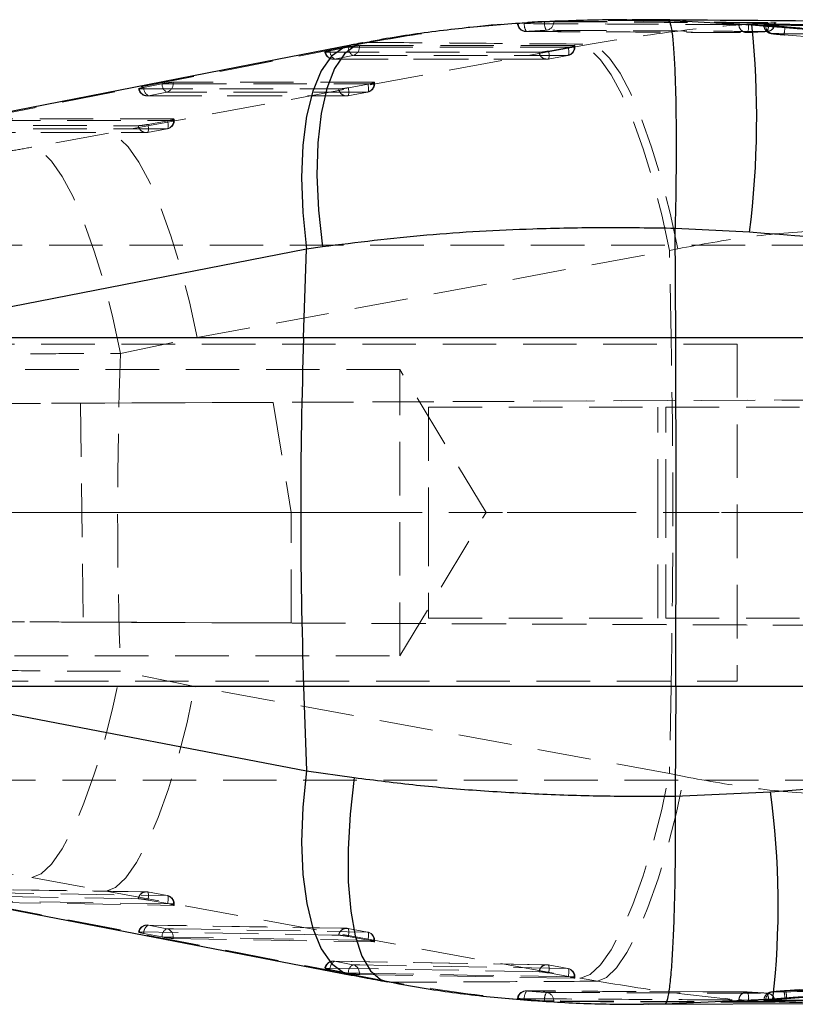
# Model space of a CAD drawing. Header units: millimetres. Extents: x 37 to 402, y 8 to 280.
# Tile 7 of 39: x 109 to 127, y 119 to 143. Entities that reach past the tile are written whole.
import ezdxf

# ---------------------------------------------------------------- set-up
doc = ezdxf.new("R2010")
doc.units = ezdxf.units.MM
doc.linetypes.add('CENTERX2', pattern=[20.32, 12.7, -2.54, 2.54, -2.54])
doc.linetypes.add('HIDDEN', pattern=[1.905, 1.27, -0.635])
doc.layers.add('FORMATO', color=179, linetype='Continuous')

msp = doc.modelspace()

# ---------------------------------------------------------------- linework, layer by layer
at = {"color": 7, "linetype": 'HIDDEN', "lineweight": 18}
for p, q in [((120.98059, 142.50918), (121.45855, 142.53814)), ((121.45855, 142.53532), (121.45855, 142.53814)), ((123.53964, 142.5637), (123.81275, 142.56575)), ((120.93987, 142.50625), (120.98059, 142.50918)), ((120.98059, 142.50625), (120.93987, 142.50625)), ((120.98059, 142.50918), (120.98059, 142.50625)), ((126.70488, 142.45668), (126.66613, 142.45582)), ((126.66613, 142.45582), (126.66945, 142.45497)), ((126.74465, 142.45622), (126.70488, 142.45668)), ((126.8261, 142.50547), (126.76773, 142.50242)), ((126.8261, 142.50547), (126.93276, 142.50547)), ((126.9156, 142.50547), (126.9156, 142.51461)), ((126.93295, 142.50547), (126.93295, 142.51356)), ((126.85215, 142.25357), (126.87437, 142.25442)), ((106.28304, 139.89393), (117.01864, 141.99307)), ((122.32142, 141.96085), (111.11679, 139.89363)), ((116.80555, 141.93324), (116.37063, 141.8476)), ((116.81854, 141.93576), (116.80555, 141.93324)), ((117.06926, 141.93576), (116.81854, 141.93576)), ((117.01864, 141.99307), (116.86477, 141.97967)), ((117.01864, 141.99307), (117.2912, 142.04614)), ((122.16637, 141.96945), (117.06926, 141.96931)), ((117.06926, 141.96931), (117.06926, 141.93576)), ((117.2912, 142.04614), (117.15157, 142.03547)), ((121.56043, 141.84023), (122.02818, 141.92594)), ((122.02818, 141.92594), (122.0793, 141.93588)), ((122.0793, 141.93588), (122.18352, 141.93588)), ((122.16637, 141.93588), (122.16637, 141.96945)), ((122.18374, 141.93588), (122.18374, 141.96609)), ((122.54537, 142.00212), (122.32142, 141.96085)), ((116.25027, 141.81235), (116.26664, 141.81062)), ((116.44872, 141.64714), (121.513, 141.64721)), ((116.91681, 141.73603), (116.48189, 141.65038)), ((121.54619, 141.65044), (122.01394, 141.73615)), ((121.54959, 141.65045), (122.01734, 141.73615)), ((111.83145, 140.94222), (111.8478, 140.94049)), ((112.38672, 141.06311), (111.9518, 140.97747)), ((112.39964, 141.06561), (112.38672, 141.06311)), ((112.65043, 141.06561), (112.39964, 141.06561)), ((112.65043, 141.09916), (112.65043, 141.06561)), ((117.41401, 141.0986), (112.65043, 141.09916)), ((116.80807, 140.96935), (117.27582, 141.05507)), ((117.27582, 141.05507), (117.327, 141.06502)), ((117.327, 141.06502), (117.43116, 141.06502)), ((117.41401, 141.06502), (117.41401, 141.0986)), ((117.43138, 141.06502), (117.43138, 141.09523)), ((112.02985, 140.77701), (116.7606, 140.77635)), ((112.49797, 140.86588), (112.06305, 140.78024)), ((116.79383, 140.77958), (117.26158, 140.8653)), ((116.79723, 140.7796), (117.26497, 140.86533)), ((112.66165, 140.22767), (108.2316, 140.22913)), ((112.52346, 140.18411), (112.57472, 140.19408)), ((112.57472, 140.19408), (112.67879, 140.19408)), ((112.66165, 140.19408), (112.66165, 140.22767)), ((112.67902, 140.19408), (112.67902, 140.2243)), ((112.04147, 139.90863), (112.50921, 139.99436)), ((112.04488, 139.90862), (112.51262, 139.99436)), ((112.05572, 140.09838), (112.52346, 140.18411)), ((107.61097, 139.90701), (112.0082, 139.90541)), ((111.11679, 139.89363), (109.3009, 139.5586)), ((156.69752, 137.2362), (100.44445, 137.2362)), ((113.21797, 135.03947), (124.42255, 137.1066)), ((124.42255, 137.1066), (124.61977, 137.14787)), ((124.46333, 135.03947), (124.42255, 137.1066)), ((126.03086, 134.8862), (79.36418, 134.8862)), ((111.40293, 134.66139), (113.21797, 135.03947)), ((124.46333, 135.03947), (113.21797, 135.03947)), ((134.09911, 135.03947), (124.46333, 135.03947)), ((126.03086, 134.8862), (126.03086, 126.8862)), ((118.03085, 134.2862), (86.03085, 134.2862)), ((118.03085, 127.4862), (118.03085, 134.2862)), ((120.07378, 130.8862), (118.03085, 134.2862)), ((166.27774, 133.72724), (106.4695, 133.4662)), ((166.45926, 133.72724), (115.0228, 133.50281)), ((110.45512, 133.48302), (115.0228, 133.50281)), ((110.45512, 133.48302), (110.51772, 128.28911)), ((115.0228, 133.50281), (115.45071, 130.8862)), ((118.70875, 133.3862), (124.33579, 133.3862)), ((118.70875, 133.3862), (118.70875, 130.8862)), ((124.14838, 130.8862), (124.14838, 133.3862)), ((124.33579, 130.8862), (124.33579, 133.3862)), ((124.33579, 133.3862), (166.50283, 133.3862)), ((106.55092, 130.8862), (115.45071, 130.8862)), ((122.36711, 130.8862), (115.45071, 130.8862)), ((115.45071, 128.26774), (115.45071, 130.8862)), ((118.03085, 127.4862), (120.07378, 130.8862)), ((118.70875, 130.8862), (118.70875, 128.3862)), ((122.36711, 130.8862), (124.33579, 130.8862)), ((124.14838, 128.3862), (124.14838, 130.8862)), ((124.33579, 128.3862), (124.33579, 130.8862)), ((124.33579, 130.8862), (163.60198, 130.8862)), ((166.27279, 128.04516), (106.58268, 128.30569)), ((110.51772, 128.28911), (115.45071, 128.26774)), ((118.70875, 128.3862), (124.33579, 128.3862)), ((124.33579, 128.3862), (166.50142, 128.3862)), ((115.45071, 128.26774), (166.46105, 128.04516)), ((86.03085, 127.4862), (118.03085, 127.4862)), ((113.16344, 126.75932), (111.40343, 127.12379)), ((79.36418, 126.8862), (126.03086, 126.8862)), ((124.42262, 124.69575), (113.16344, 126.75932)), ((113.16344, 126.75932), (124.46333, 126.75932)), ((124.46333, 126.75932), (124.42262, 124.69575)), ((124.46333, 126.75932), (134.09911, 126.75932)), ((100.49912, 124.5362), (156.69752, 124.5362)), ((124.77123, 124.62335), (124.42262, 124.69575)), ((109.29784, 122.2262), (111.05876, 121.90318)), ((127.17866, 119.54532), (160.70266, 122.15742)), ((117.01357, 119.90142), (106.63222, 121.90219)), ((112.01151, 121.88827), (107.61426, 121.95788)), ((111.05876, 121.90318), (122.31809, 119.83932)), ((112.50934, 121.80044), (112.04159, 121.88567)), ((112.51261, 121.80148), (112.04486, 121.88669)), ((108.2316, 121.63841), (112.66165, 121.56745)), ((112.52322, 121.60918), (112.05547, 121.69442)), ((112.56792, 121.60064), (112.52322, 121.60918)), ((112.56792, 121.60064), (112.67888, 121.60064)), ((112.66165, 121.56745), (112.66165, 121.60064)), ((112.67902, 121.57037), (112.67902, 121.60064)), ((116.76402, 121.0226), (112.03326, 121.10118)), ((112.06309, 121.09877), (112.49802, 121.0144)), ((111.952, 120.90269), (112.38692, 120.81834)), ((112.38692, 120.81834), (112.40673, 120.81458)), ((112.40673, 120.81458), (112.65043, 120.81458)), ((112.65043, 120.81458), (112.65043, 120.78151)), ((117.2617, 120.9347), (116.79395, 121.0199)), ((117.26485, 120.9352), (116.79711, 121.02038)), ((117.27557, 120.74337), (116.80783, 120.82857)), ((112.65043, 120.78151), (117.41401, 120.70173)), ((117.31996, 120.7349), (117.27557, 120.74337)), ((117.31996, 120.7349), (117.43124, 120.7349)), ((117.41401, 120.70173), (117.41401, 120.7349)), ((117.43138, 120.70462), (117.43138, 120.7349)), ((121.51649, 120.15722), (116.4522, 120.24404)), ((116.48196, 120.24149), (116.91688, 120.15709)), ((122.01406, 120.06924), (121.54632, 120.15441)), ((116.37084, 120.04546), (116.80576, 119.96107)), ((116.80576, 119.96107), (116.8258, 119.95727)), ((116.8258, 119.95727), (117.06926, 119.95727)), ((116.87669, 119.91435), (117.01357, 119.90142)), ((117.84059, 119.74383), (117.01357, 119.90142)), ((117.06926, 119.95727), (117.06926, 119.92419)), ((117.06926, 119.92419), (122.16637, 119.83628)), ((122.02793, 119.87786), (121.56018, 119.96304)), ((122.07211, 119.86943), (122.02793, 119.87786)), ((122.07211, 119.86943), (122.1836, 119.86943)), ((122.16637, 119.83628), (122.16637, 119.86943)), ((122.18374, 119.83915), (122.18374, 119.86943)), ((117.72735, 119.75228), (117.84059, 119.74383)), ((122.31809, 119.83932), (122.71395, 119.76692)), ((123.61831, 119.52504), (121.02164, 119.53931)), ((125.23, 119.51617), (123.63464, 119.52311)), ((126.25848, 119.51226), (125.21457, 119.51627)), ((126.27006, 119.51164), (125.23, 119.51617)), ((127.0514, 119.5351), (127.13683, 119.54205)), ((127.13683, 119.54205), (127.17866, 119.54532)), ((127.13714, 119.54216), (127.13683, 119.54205)), ((127.17897, 119.54543), (127.17866, 119.54532)), ((120.81967, 119.35312), (120.83552, 119.35374)), ((120.98059, 119.33283), (120.95185, 119.33532)), ((120.95185, 119.33532), (120.98059, 119.33532)), ((120.98059, 119.33532), (120.98059, 119.33283)), ((121.45855, 119.29646), (120.98059, 119.33283)), ((121.45855, 119.29646), (121.45855, 119.29904)), ((121.45855, 119.29904), (121.67874, 119.29904)), ((121.67874, 119.29904), (121.67874, 119.28585)), ((126.66437, 119.31137), (126.66437, 119.29856)), ((126.70488, 119.31004), (126.75376, 119.31066)), ((126.76772, 119.28391), (126.81384, 119.28137)), ((126.81384, 119.28137), (126.93288, 119.28137)), ((126.9156, 119.27164), (126.9156, 119.28137)), ((126.93295, 119.27252), (126.93295, 119.28137))]:
    msp.add_line(p, q, dxfattribs=at)
at = {"color": 8, "linetype": 'Continuous', "lineweight": 25}
msp.add_line((123.81275, 142.56575), (124.39683, 142.57012), dxfattribs=at)
at = {"color": 7, "linetype": 'Continuous', "lineweight": 25}
for p, q in [((124.39683, 142.57012), (126.38014, 142.46168)), ((120.87224, 142.49082), (120.83524, 142.49099)), ((126.73172, 142.45788), (126.38014, 142.46168)), ((124.5585, 137.63266), (124.55848, 137.6299)), ((124.57218, 135.03947), (124.55848, 137.6299)), ((126.3236, 137.53975), (124.5585, 137.63266)), ((116.19055, 137.19176), (115.8176, 137.13869)), ((115.8176, 137.13869), (105.08119, 135.03947)), ((115.74658, 135.03947), (115.8176, 137.13869)), ((105.08119, 135.03947), (115.74658, 135.03947)), ((115.74658, 135.03947), (124.57218, 135.03947)), ((124.57218, 135.03947), (158.74148, 135.03947)), ((115.74658, 126.75932), (105.43036, 126.75932)), ((105.43036, 126.75932), (115.81428, 124.75828)), ((115.74658, 126.75932), (115.81428, 124.75828)), ((124.57218, 126.75932), (115.74658, 126.75932)), ((124.57218, 126.75932), (124.55844, 124.16149)), ((159.06072, 126.75932), (124.57218, 126.75932)), ((126.82078, 124.26205), (159.06072, 126.75932)), ((115.81428, 124.75828), (116.94607, 124.60069)), ((124.55844, 124.16021), (126.82078, 124.26205)), ((124.55844, 124.16149), (124.55844, 124.16021)), ((106.4927, 121.91524), (116.87504, 119.91446)), ((124.31094, 119.21989), (123.80685, 119.22071)), ((123.92115, 119.21949), (128.79081, 119.24087)), ((126.879, 119.3401), (124.31094, 119.21989)), ((126.67516, 119.2965), (126.70488, 119.29628)), ((126.879, 119.3401), (127.09364, 119.34168)), ((127.16341, 119.34732), (127.09364, 119.34168)), ((127.20544, 119.35063), (127.16341, 119.34732))]:
    msp.add_line(p, q, dxfattribs=at)
at = {"color": 7, "linetype": 'Continuous', "lineweight": 25, "flags": 128}
msp.add_lwpolyline([(116.86434, 141.97959), (114.50861, 141.51891), (106.12842, 139.88058)], dxfattribs=at)
at = {"color": 8, "linetype": 'Continuous', "lineweight": 25, "flags": 128}
for points in [[(116.86477, 141.97967), (116.6982, 141.92595), (116.41065, 141.71532), (116.16383, 141.36692), (115.96448, 140.89026), (115.81803, 140.29835), (115.72849, 139.60735), (115.6983, 138.8361), (115.72827, 138.00566), (115.8176, 137.13869)], [(117.15157, 142.03547), (116.98621, 141.98183), (116.71384, 141.77324), (116.48157, 141.42609), (116.29575, 140.9499), (116.16148, 140.35772), (116.08245, 139.6658), (116.06082, 138.8931), (116.09718, 138.06081), (116.19055, 137.19176)], [(115.81428, 124.75828), (115.72725, 123.89489), (115.69895, 123.0676), (115.73016, 122.29877), (115.82003, 121.60919), (115.96613, 121.0175), (116.16452, 120.5397), (116.40983, 120.18871), (116.69542, 119.97401), (116.87669, 119.91435)], [(116.94607, 124.60069), (116.84691, 123.73116), (116.79931, 122.89842), (116.80458, 122.1253), (116.86256, 121.43301), (116.97168, 120.84052), (117.12895, 120.36409), (117.33003, 120.01678), (117.56943, 119.80812), (117.72735, 119.75228)]]:
    msp.add_lwpolyline(points, dxfattribs=at)
at = {"color": 7, "linetype": 'HIDDEN', "lineweight": 18, "flags": 128}
for points in [[(117.06926, 141.93576), (119.62723, 141.93582), (122.16637, 141.93588)], [(121.56043, 141.84023), (121.56581, 141.80187), (121.56919, 141.76533), (121.57046, 141.73199), (121.56956, 141.70309), (121.56653, 141.67973), (121.5615, 141.66279), (121.55463, 141.6529), (121.54619, 141.65044)], [(122.02818, 141.92594), (122.03355, 141.88758), (122.03694, 141.85104), (122.0382, 141.8177), (122.03731, 141.7888), (122.03428, 141.76544), (122.02924, 141.7485), (122.02237, 141.73862), (122.01394, 141.73615)], [(124.42255, 137.1066), (124.24017, 137.95263), (124.03098, 138.76448), (123.8004, 139.52106), (123.55442, 140.20277), (123.29942, 140.7919), (123.04201, 141.27318), (122.78887, 141.63411), (122.54658, 141.86533), (122.32142, 141.96085)], [(124.61977, 137.14787), (124.43818, 137.99341), (124.23049, 138.80482), (124.00207, 139.56107), (123.75885, 140.24256), (123.50712, 140.83162), (123.2534, 141.31301), (123.00429, 141.67423), (122.76622, 141.90594), (122.54537, 142.00212)], [(116.26664, 141.81062), (116.43097, 141.81062), (117.08832, 141.81063), (119.7177, 141.81064), (121.33092, 141.81065)], [(116.48189, 141.65038), (116.64623, 141.65038), (117.30357, 141.65039), (119.93296, 141.65042), (121.54619, 141.65044)], [(122.01394, 141.73615), (121.8496, 141.73615), (121.19225, 141.73613), (118.56287, 141.73607), (116.91681, 141.73603)], [(111.8478, 140.94049), (112.01214, 140.94046), (112.66948, 140.94036), (115.29886, 140.93997), (116.57856, 140.93978)], [(112.65043, 141.06561), (115.04164, 141.06531), (117.41401, 141.06502)], [(116.79383, 140.77958), (116.80226, 140.78204), (116.80913, 140.79192), (116.81417, 140.80886), (116.8172, 140.83222), (116.8181, 140.86111), (116.81683, 140.89445), (116.81344, 140.93099), (116.80807, 140.96935)], [(117.26158, 140.8653), (117.27001, 140.86775), (117.27688, 140.87764), (117.28192, 140.89458), (117.28495, 140.91794), (117.28584, 140.94683), (117.28457, 140.98017), (117.28119, 141.01671), (117.27582, 141.05507)], [(112.06305, 140.78024), (112.22738, 140.78022), (112.88473, 140.78012), (115.51413, 140.77975), (116.79383, 140.77958)], [(117.26158, 140.8653), (117.09724, 140.86532), (116.43989, 140.86539), (113.8105, 140.86572), (112.49797, 140.86588)], [(108.2316, 140.19559), (110.45605, 140.19483), (112.66165, 140.19408)], [(107.42897, 140.07049), (107.5933, 140.07043), (108.25065, 140.07018), (110.88003, 140.06918), (111.82619, 140.06882)], [(112.50921, 139.99436), (112.34488, 139.99441), (111.68753, 139.99463), (109.05813, 139.99552), (108.07912, 139.99586)], [(112.04147, 139.90863), (112.04991, 139.91108), (112.05677, 139.92097), (112.06181, 139.9379), (112.06484, 139.96125), (112.06574, 139.99014), (112.06447, 140.02348), (112.06109, 140.06002), (112.05572, 140.09838)], [(112.50921, 139.99436), (112.51765, 139.99681), (112.52452, 140.00669), (112.52956, 140.02363), (112.53259, 140.04698), (112.53348, 140.07587), (112.53222, 140.10922), (112.52883, 140.14575), (112.52346, 140.18411)], [(107.6442, 139.91024), (107.80854, 139.91017), (108.46589, 139.90993), (111.09529, 139.90897), (112.04147, 139.90863)], [(113.21797, 135.03947), (113.03557, 135.88538), (112.82636, 136.69711), (112.59577, 137.45361), (112.34979, 138.13525), (112.09479, 138.72436), (111.83738, 139.20565), (111.58425, 139.56664), (111.34196, 139.79797), (111.11679, 139.89363)], [(111.40293, 134.66139), (111.22112, 135.51293), (111.01218, 136.33091), (110.78159, 137.09388), (110.53539, 137.78184), (110.28003, 138.37675), (110.02222, 138.86301), (109.76872, 139.22788), (109.52616, 139.46179), (109.3009, 139.5586)], [(109.29784, 122.2262), (109.52316, 122.3181), (109.76603, 122.54846), (110.02003, 122.91117), (110.27844, 123.39666), (110.53442, 123.99208), (110.78122, 124.68169), (111.01229, 125.44725), (111.22154, 126.26852), (111.40343, 127.12379)], [(111.05876, 121.90318), (111.284, 121.99389), (111.52661, 122.2217), (111.78024, 122.58064), (112.03825, 123.06133), (112.29389, 123.65117), (112.54046, 124.33472), (112.77152, 125.09409), (112.98101, 125.90941), (113.16344, 126.75932)], [(122.31809, 119.83932), (122.54332, 119.92953), (122.78593, 120.15698), (123.03957, 120.51572), (123.29759, 120.99635), (123.55323, 121.58628), (123.7998, 122.27003), (124.03083, 123.02971), (124.24026, 123.84541), (124.42262, 124.69575)], [(122.71395, 119.76692), (122.93152, 119.8583), (123.16664, 120.0866), (123.41316, 120.44586), (123.66464, 120.92668), (123.91449, 121.51649), (124.15619, 122.19986), (124.38342, 122.95894), (124.59024, 123.77387), (124.77123, 124.62335)], [(111.8262, 121.72488), (111.66187, 121.72749), (111.00454, 121.73794), (108.37519, 121.77962), (107.42895, 121.79458)], [(112.04159, 121.88567), (111.87726, 121.88829), (111.2199, 121.89877), (108.59049, 121.94059), (107.64421, 121.9556)], [(108.07914, 121.8713), (108.24348, 121.86868), (108.90083, 121.85819), (111.53024, 121.81614), (112.50934, 121.80044)], [(112.04159, 121.88567), (112.04998, 121.88295), (112.0568, 121.87281), (112.06179, 121.85562), (112.06477, 121.83205), (112.06562, 121.80296), (112.0643, 121.76947), (112.06088, 121.73283), (112.05547, 121.69442)], [(112.52322, 121.60918), (112.52863, 121.64759), (112.53205, 121.68423), (112.53336, 121.71772), (112.53251, 121.74681), (112.52954, 121.77039), (112.52455, 121.78757), (112.51773, 121.79772), (112.50934, 121.80044)], [(112.66165, 121.60064), (110.45559, 121.63596), (108.2316, 121.67146)], [(116.79395, 121.0199), (116.62962, 121.02264), (115.97227, 121.03363), (113.3429, 121.07747), (112.06309, 121.09877)], [(116.57857, 120.85907), (116.41423, 120.86181), (115.7569, 120.87277), (113.12757, 120.91653), (111.84779, 120.93778)], [(112.49802, 121.0144), (112.66235, 121.01166), (113.3197, 121.00069), (115.94907, 120.95671), (117.2617, 120.9347)], [(117.41401, 120.7349), (115.04117, 120.77464), (112.65043, 120.81458)], [(116.79395, 121.0199), (116.80234, 121.01717), (116.80916, 121.00701), (116.81415, 120.98981), (116.81712, 120.96623), (116.81797, 120.93713), (116.81665, 120.90363), (116.81323, 120.86698), (116.80783, 120.82857)], [(117.27557, 120.74337), (117.28098, 120.78178), (117.2844, 120.81843), (117.28571, 120.85193), (117.28487, 120.88103), (117.2819, 120.90462), (117.2769, 120.92181), (117.27009, 120.93197), (117.2617, 120.9347)], [(121.54632, 120.15441), (121.38198, 120.15725), (120.72465, 120.16857), (118.09529, 120.21379), (116.48196, 120.24149)], [(116.91688, 120.15709), (117.08121, 120.15427), (117.73855, 120.14296), (120.3679, 120.09766), (122.01406, 120.06924)], [(121.56018, 119.96304), (121.56558, 120.00145), (121.56901, 120.0381), (121.57032, 120.07161), (121.56948, 120.10071), (121.56651, 120.1243), (121.56152, 120.14151), (121.55471, 120.15167), (121.54632, 120.15441)], [(121.33093, 119.99357), (121.16659, 119.99639), (120.50926, 120.0077), (117.87994, 120.05286), (116.26663, 120.08052)], [(122.16637, 119.86943), (119.62675, 119.91325), (117.06926, 119.95727)], [(122.01406, 120.06924), (122.02245, 120.0665), (122.02927, 120.05633), (122.03425, 120.03913), (122.03722, 120.01553), (122.03807, 119.98643), (122.03675, 119.95292), (122.03333, 119.91627), (122.02793, 119.87786)]]:
    msp.add_lwpolyline(points, dxfattribs=at)
at = {"color": 7, "linetype": 'HIDDEN', "lineweight": 18}
for centre, radius, start, end in [((121.8058, 142.50562), 0.34852, 175.110099, 209.757299), ((121.48261, 142.52783), 0.19628, 276.032585, 2.189049), ((121.02038, 142.50625), 0.203, 180, 269.7394), ((121.02701, 142.49546), 0.19182, 181.336812, 271.822629), ((121.29498, 142.47972), 0.31551, 175.17552, 213.900779), ((126.2645, 142.46896), 0.19204, 180.957059, 271.394458), ((126.02434, 142.41066), 0.27896, 331.364292, 13.498841), ((126.86921, 142.45584), 0.20299, 197.467043, 265.179245), ((126.90103, 142.44891), 0.1963, 177.729273, 262.193108), ((126.71956, 142.49794), 0.19618, 275.63314, 2.198042), ((126.49037, 142.44063), 0.28416, 330.964749, 12.559237), ((126.72994, 142.50547), 0.203, 272.744865, 0), ((126.33006, 142.43166), 0.83348, 345.417849, 358.9482), ((126.25772, 142.47957), 0.203, 269.67436, 273.533406), ((116.59802, 141.84589), 0.2274, 179.569171, 239.288913), ((117.03293, 141.93153), 0.22739, 179.568465, 239.291809), ((116.87052, 141.9294), 0.19884, 283.461892, 1.831709), ((121.96762, 141.92953), 0.19885, 283.469185, 1.830245), ((121.98074, 141.93588), 0.203, 280.383794, 0), ((116.44872, 141.85011), 0.203, 190.36975, 270.000491), ((116.45244, 141.83552), 0.18747, 187.632301, 279.036843), ((121.51672, 141.83558), 0.18747, 187.641225, 279.044896), ((121.51299, 141.85017), 0.203, 270.000821, 280.383848), ((112.02988, 140.97997), 0.203, 190.367206, 269.991713), ((112.0336, 140.96538), 0.18746, 187.629095, 279.03687), ((112.1792, 140.97575), 0.22741, 179.567283, 239.285216), ((112.61412, 141.06139), 0.22741, 179.567366, 239.285442), ((112.45168, 141.05927), 0.19885, 283.460543, 1.827657), ((116.76435, 140.9647), 0.18746, 187.640689, 279.047771), ((117.21526, 141.05867), 0.19885, 283.469574, 1.829513), ((117.22838, 141.06502), 0.203, 280.384493, 0), ((116.76063, 140.97931), 0.203, 269.992079, 280.384584), ((112.46289, 140.18775), 0.19886, 283.471711, 1.82523), ((112.47602, 140.19408), 0.203, 280.385737, 360), ((112.01198, 140.09375), 0.18746, 187.643345, 279.048945), ((112.00827, 140.10835), 0.203, 269.979144, 280.38591), ((-85.76404, 130.89939), 210.26813, 358.8718025, 1.1281975), ((112.01263, 121.69981), 0.1881, 81.143172, 172.340178), ((112.00827, 121.68587), 0.203, 79.672687, 89.086384), ((112.4636, 121.60762), 0.19817, 357.981255, 76.655475), ((112.47602, 121.60064), 0.203, 0, 79.673276), ((112.02988, 120.89894), 0.203, 89.047806, 169.666281), ((112.03428, 120.91283), 0.18815, 81.191624, 172.381122), ((112.17594, 120.90532), 0.22395, 120.258149, 180.672664), ((112.61085, 120.82097), 0.22394, 120.254999, 180.672372), ((112.45242, 120.82159), 0.19813, 357.972153, 76.695536), ((116.76502, 120.83401), 0.18813, 81.152467, 172.343397), ((116.76063, 120.82009), 0.203, 79.677198, 89.042487), ((117.216, 120.74191), 0.19813, 357.970326, 76.663401), ((117.22838, 120.7349), 0.203, 0, 79.677509), ((116.44872, 120.04166), 0.203, 89.017478, 169.657107), ((116.45313, 120.05554), 0.18817, 81.188542, 172.371719), ((116.5947, 120.04808), 0.22387, 120.238506, 180.669644), ((117.02961, 119.96369), 0.22386, 120.237197, 180.670019), ((116.87129, 119.96431), 0.1981, 357.962434, 76.695136), ((121.5174, 119.9685), 0.18815, 81.159647, 172.343851), ((121.51299, 119.9546), 0.203, 79.679702, 89.01281), ((121.96838, 119.87647), 0.19811, 357.964052, 76.668816), ((121.98074, 119.86943), 0.203, 360, 79.679886), ((121.02038, 119.33532), 0.203, 89.643549, 175.135527), ((121.02697, 119.34622), 0.1916, 87.259077, 177.751538), ((121.29778, 119.357), 0.31793, 145.383651, 183.909663), ((121.80902, 119.32341), 0.35132, 149.532778, 183.977566), ((121.48268, 119.30674), 0.19622, 357.750288, 83.111054), ((126.26477, 119.31945), 0.19226, 88.423421, 178.774319), ((126.25772, 119.30908), 0.203, 86.242186, 89.784712), ((126.02241, 119.37865), 0.2811, 346.347555, 28.237692), ((126.90071, 119.31799), 0.196, 97.067303, 182.324858), ((126.48875, 119.34686), 0.28599, 347.283305, 28.676858), ((126.71983, 119.28918), 0.19592, 357.716141, 84.192184), ((126.72994, 119.28137), 0.203, 0, 87.039904), ((126.2848, 119.32807), 0.87882, 1.255669, 14.099969), ((126.32702, 119.33049), 0.87865, 1.313376, 14.159647)]:
    msp.add_arc(centre, radius, start, end, dxfattribs=at)
at = {"color": 7, "linetype": 'Continuous', "lineweight": 25}
for centre, radius, start, end in [((104.86405, 140.24755), 21.62971, 352.808323, 5.875381), ((238.26053, 130.89939), 122.58389, 178.0645599, 181.9354401), ((106.98816, 121.56614), 20.01501, 353.614423, 7.740948)]:
    msp.add_arc(centre, radius, start, end, dxfattribs=at)
at = {"color": 7, "linetype": 'HIDDEN', "lineweight": 18}
msp.add_ellipse((133.23092, 130.89939), major_axis=(0, 47.502), ratio=0.46096517, start_param=1.49151684, end_param=1.65036331, dxfattribs=at)
at = {"color": 7, "linetype": 'Continuous', "lineweight": 25}
for points, knots in [([(123.8128, 142.56995), (123.63564, 142.57349), (122.98149, 142.58658), (121.8436, 142.55583), (120.40236, 142.47433), (118.96208, 142.3228), (117.87455, 142.17284), (117.28129, 142.05038), (117.15358, 142.02402)], [0, 0, 0, 0, 0.07827943, 0.28903693, 0.50280523, 0.71967557, 0.93965623, 1, 1, 1, 1]), ([(128.86432, 142.54138), (128.6785, 142.54312), (126.91244, 142.55973), (125.13232, 142.57251), (123.5395, 142.58394)], [0, 0, 0, 0, 0.10521679, 1, 1, 1, 1]), ([(124.39683, 142.57012), (124.39857, 142.56961), (124.41096, 142.56595), (124.43935, 142.52273), (124.47871, 142.34854), (124.5171, 142.0043), (124.54752, 141.51997), (124.5694, 140.91432), (124.58173, 140.19998), (124.58431, 139.40084), (124.57744, 138.53775), (124.56481, 137.93435), (124.5585, 137.63266)], [0, 0, 0, 0, 0.01173164, 0.08345973, 0.19803165, 0.31260326, 0.42717131, 0.54173878, 0.65630426, 0.77086921, 0.88543477, 1, 1, 1, 1]), ([(120.83524, 142.49099), (120.82712, 142.49109), (120.81648, 142.49123), (120.81951, 142.49234), (120.82023, 142.4926)], [0, 0, 0, 0, 0.76316214, 1, 1, 1, 1]), ([(126.38014, 142.46168), (133.99406, 141.87095), (144.79483, 141.03297), (155.59496, 140.20836), (158.78162, 139.96505)], [0, 0, 0, 0, 0.70494253, 1, 1, 1, 1]), ([(126.70488, 142.47276), (126.6883, 142.47257), (126.65515, 142.47218), (126.66912, 142.4667), (126.71205, 142.46065), (126.73172, 142.45788)], [0, 0, 0, 0, 0.35140295, 0.70280178, 1, 1, 1, 1]), ([(131.29848, 142.41841), (130.5329, 142.42803), (129.00174, 142.44729), (127.4705, 142.46427), (126.70488, 142.47276)], [0, 0, 0, 0, 0.50000006, 1, 1, 1, 1]), ([(126.73172, 142.45788), (126.73608, 142.45732), (126.76844, 142.45314), (126.83758, 142.44534), (126.91797, 142.43765), (126.95116, 142.43447)], [0, 0, 0, 0, 0.0838413, 0.62180493, 1, 1, 1, 1]), ([(126.95116, 142.43447), (127.00218, 142.42988), (127.07164, 142.42363), (127.14415, 142.41789), (127.16339, 142.41636)], [0, 0, 0, 0, 0.73454518, 1, 1, 1, 1]), ([(127.16339, 142.41636), (127.29811, 142.40582), (127.9717, 142.35309), (130.80081, 142.13177), (141.85413, 141.268), (152.36949, 140.45993), (160.72914, 139.81752)], [0, 0, 0, 0, 0.012041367, 0.060207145, 0.252870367, 1, 1, 1, 1]), ([(117.1459, 142.03434), (117.07968, 142.02157), (116.98508, 142.00333), (116.89284, 141.98502), (116.86518, 141.97953)], [0, 0, 0, 0, 0.70007981, 1, 1, 1, 1]), ([(124.55848, 137.6299), (123.99705, 137.63836), (122.86992, 137.65535), (120.89345, 137.61549), (118.63066, 137.49449), (117.00879, 137.29327), (116.19055, 137.19176)], [0, 0, 0, 0, 0.19693301, 0.39536289, 0.69495745, 1, 1, 1, 1]), ([(158.74148, 135.03947), (155.55263, 135.28311), (144.74612, 136.10878), (133.94058, 136.9481), (126.3236, 137.53975)], [0, 0, 0, 0, 0.29508602, 1, 1, 1, 1]), ([(124.57218, 126.75932), (124.57764, 128.13935), (124.58858, 130.89939), (124.57764, 133.65944), (124.57218, 135.03947)], [0, 0, 0, 0, 0.50000001, 1, 1, 1, 1]), ([(116.94607, 124.60069), (117.43741, 124.5382), (118.42008, 124.41324), (119.95244, 124.28334), (121.51974, 124.19691), (123.06451, 124.15497), (124.07769, 124.15939), (124.55844, 124.16149)], [0, 0, 0, 0, 0.200732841, 0.401464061, 0.607647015, 0.813830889, 1, 1, 1, 1]), ([(124.55844, 124.16021), (124.56003, 123.86264), (124.56325, 123.25886), (124.55632, 122.39949), (124.54084, 121.595), (124.51673, 120.88386), (124.48452, 120.27306), (124.44568, 119.79102), (124.40069, 119.44247), (124.3569, 119.26567), (124.32618, 119.22258), (124.31274, 119.22021), (124.31094, 119.21989)], [0, 0, 0, 0, 0.11242891, 0.22811857, 0.34054736, 0.4562367, 0.56866825, 0.68435989, 0.79679508, 0.91249089, 0.98831647, 1, 1, 1, 1]), ([(159.10214, 121.83382), (158.55602, 121.79207), (147.81539, 120.9709), (137.07412, 120.13423), (126.879, 119.3401)], [0, 0, 0, 0, 0.05084667, 1, 1, 1, 1]), ([(160.72919, 121.95745), (160.59445, 121.94714), (159.92078, 121.89562), (157.09136, 121.67887), (146.05092, 120.82876), (135.55045, 120.00516), (127.20544, 119.35063)], [0, 0, 0, 0, 0.0120562, 0.06028108, 0.25318063, 1, 1, 1, 1]), ([(116.87649, 119.91467), (116.97791, 119.89501), (117.25697, 119.84092), (117.54589, 119.78708), (117.72981, 119.75281)], [0, 0, 0, 0, 0.36344016, 1, 1, 1, 1]), ([(117.72919, 119.75988), (118.09737, 119.69199), (118.92921, 119.53861), (120.25154, 119.37921), (121.67648, 119.26912), (122.86224, 119.22001), (123.57212, 119.22441), (123.80684, 119.22587)], [0, 0, 0, 0, 0.18764653, 0.42396429, 0.65534621, 0.88603869, 1, 1, 1, 1]), ([(126.9569, 119.33), (126.95112, 119.32949), (126.89647, 119.32467), (126.80104, 119.3159), (126.70805, 119.30613), (126.66282, 119.30021), (126.66896, 119.29891), (126.6706, 119.29856)], [0, 0, 0, 0, 0.034073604, 0.321723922, 0.609024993, 0.895564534, 1, 1, 1, 1]), ([(126.70488, 119.29628), (127.4705, 119.30526), (129.00174, 119.32321), (130.5329, 119.34417), (131.29848, 119.35464)], [0, 0, 0, 0, 0.49999974, 1, 1, 1, 1]), ([(127.09364, 119.34168), (127.07187, 119.33986), (127.02503, 119.33595), (126.98066, 119.33207), (126.9569, 119.33)], [0, 0, 0, 0, 0.4645689, 1, 1, 1, 1])]:
    msp.add_open_spline(points, degree=3, knots=knots, dxfattribs=at)
at = {"color": 7, "linetype": 'HIDDEN', "lineweight": 18}
for points, knots in [([(117.2912, 142.04614), (117.98274, 142.16341), (119.37642, 142.39975), (121.47932, 142.57664), (122.8856, 142.56781), (123.53964, 142.5637)], [0, 0, 0, 0, 0.34506311, 0.69540137, 1, 1, 1, 1]), ([(120.98059, 142.50625), (121.04061, 142.51025), (121.19955, 142.52085), (121.35919, 142.52977), (121.45855, 142.53532)], [0, 0, 0, 0, 0.37756583, 1, 1, 1, 1]), ([(121.45855, 142.53814), (121.48145, 142.53929), (121.52725, 142.5416), (121.59281, 142.54408), (121.64694, 142.54561), (121.66841, 142.54571), (121.67874, 142.54576)], [0, 0, 0, 0, 0.25474997, 0.50952128, 0.76403167, 1, 1, 1, 1]), ([(121.67874, 142.54576), (122.55156, 142.54099), (124.29719, 142.53144), (126.0428, 142.52022), (126.9156, 142.51461)], [0, 0, 0, 0, 0.49999996, 1, 1, 1, 1]), ([(121.67874, 142.53532), (122.5515, 142.53075), (123.43094, 142.52613), (125.1768, 142.51619), (126.04954, 142.51081), (126.9156, 142.50547)], [0, 0, 0, 0, 0.49999997, 0.50383037, 1, 1, 1, 1]), ([(128.8644, 142.52718), (128.29832, 142.5299), (126.94597, 142.53639), (124.82849, 142.37273), (123.30641, 142.12566), (122.54537, 142.00212)], [0, 0, 0, 0, 0.26468926, 0.63234817, 1, 1, 1, 1]), ([(120.82023, 142.4926), (120.8204, 142.49314), (120.8208, 142.49442), (120.84788, 142.49805), (120.88979, 142.50227), (120.92494, 142.50507), (120.93987, 142.50625)], [0, 0, 0, 0, 0.20518244, 0.49543835, 0.78570463, 1, 1, 1, 1]), ([(126.07248, 142.46575), (126.01792, 142.46604), (125.7444, 142.46751), (124.5951, 142.47356), (122.91625, 142.48184), (121.45634, 142.48826), (120.87224, 142.49082)], [0, 0, 0, 0, 0.03147803, 0.15779024, 0.66304025, 1, 1, 1, 1]), ([(121.01946, 142.30318), (121.35717, 142.30166), (123.10289, 142.2938), (124.84857, 142.28398), (126.25655, 142.27607)], [0, 0, 0, 0, 0.19344926, 1, 1, 1, 1]), ([(121.50324, 142.33264), (121.4055, 142.32712), (121.24848, 142.31825), (121.09214, 142.30772), (121.03311, 142.30374)], [0, 0, 0, 0, 0.622434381, 1, 1, 1, 1]), ([(121.03311, 142.30374), (121.08784, 142.30349), (121.36147, 142.30224), (122.51075, 142.29688), (123.93377, 142.28977), (125.40548, 142.28184), (126.00157, 142.27848), (126.26917, 142.27697)], [0, 0, 0, 0, 0.03135525, 0.15677641, 0.65846035, 0.84667144, 1, 1, 1, 1]), ([(126.73882, 142.30271), (126.68409, 142.30306), (126.41047, 142.30479), (125.26126, 142.31195), (123.83875, 142.32021), (122.36716, 142.32817), (121.7712, 142.33125), (121.50324, 142.33264)], [0, 0, 0, 0, 0.03135802, 0.15679047, 0.65852075, 0.84646076, 1, 1, 1, 1]), ([(126.29559, 142.47577), (126.29293, 142.47561), (126.26794, 142.47403), (126.21871, 142.47115), (126.15415, 142.46794), (126.10233, 142.46598), (126.08192, 142.46582), (126.07248, 142.46575)], [0, 0, 0, 0, 0.0299653, 0.28133082, 0.53272161, 0.78409162, 1, 1, 1, 1]), ([(126.26917, 142.27697), (126.35924, 142.28235), (126.51575, 142.29169), (126.67235, 142.29943), (126.73882, 142.30271)], [0, 0, 0, 0, 0.57549689, 1, 1, 1, 1]), ([(126.76773, 142.50242), (126.63603, 142.49552), (126.47861, 142.48727), (126.32129, 142.47739), (126.29559, 142.47577)], [0, 0, 0, 0, 0.83664151, 1, 1, 1, 1]), ([(126.66693, 142.45521), (126.66615, 142.44901), (126.66256, 142.42027), (126.67901, 142.3736), (126.7083, 142.32536), (126.74281, 142.29288), (126.77582, 142.27264), (126.80334, 142.26164), (126.8229, 142.25616), (126.84123, 142.25222), (126.87168, 142.2473), (126.93072, 142.24018), (127.03099, 142.23047), (127.11125, 142.22353), (127.15297, 142.22052), (127.15935, 142.22006)], [0, 0, 0, 0, 0.02612163, 0.12111023, 0.19803395, 0.26327366, 0.31825195, 0.36194908, 0.39434587, 0.42932072, 0.49869445, 0.67277113, 0.81950052, 0.97238309, 1, 1, 1, 1]), ([(126.66945, 142.45497), (126.67029, 142.45423), (126.67226, 142.45252), (126.7376, 142.44718), (126.83598, 142.44078), (126.91723, 142.43633), (126.95116, 142.43447)], [0, 0, 0, 0, 0.21523984, 0.50377267, 0.79279695, 1, 1, 1, 1]), ([(126.92624, 142.51233), (126.91824, 142.51157), (126.90225, 142.51005), (126.86241, 142.50752), (126.83452, 142.50594), (126.8261, 142.50547)], [0, 0, 0, 0, 0.41091183, 0.82222223, 1, 1, 1, 1]), ([(126.9156, 142.51461), (126.92424, 142.51451), (126.93491, 142.51439), (126.93153, 142.51369), (126.93089, 142.51356)], [0, 0, 0, 0, 0.81020872, 1, 1, 1, 1]), ([(127.13669, 142.22182), (127.10375, 142.22451), (127.04018, 142.2297), (126.95563, 142.23785), (126.89265, 142.24493), (126.85324, 142.25068), (126.85251, 142.25261), (126.85215, 142.25357)], [0, 0, 0, 0, 0.21240912, 0.41004978, 0.60702024, 0.80350763, 1, 1, 1, 1]), ([(131.4915, 142.19835), (130.25217, 142.21384), (128.70572, 142.23317), (127.15927, 142.25019), (126.85215, 142.25357)], [0, 0, 0, 0, 0.80139856, 1, 1, 1, 1]), ([(126.87437, 142.25442), (127.6398, 142.24577), (129.17066, 142.22847), (130.70141, 142.20886), (131.46678, 142.19905)], [0, 0, 0, 0, 0.50000023, 1, 1, 1, 1]), ([(160.70261, 139.61755), (155.10798, 140.04761), (143.91877, 140.90772), (132.7307, 141.78379), (127.13669, 142.22182)], [0, 0, 0, 0, 0.50000181, 1, 1, 1, 1]), ([(116.37063, 141.8476), (116.35471, 141.84435), (116.31879, 141.83702), (116.27717, 141.82654), (116.25121, 141.81803), (116.25134, 141.8152), (116.2514, 141.81403)], [0, 0, 0, 0, 0.22744499, 0.51338259, 0.79932706, 1, 1, 1, 1]), ([(117.06926, 141.96931), (117.05813, 141.96891), (117.03587, 141.96811), (116.98029, 141.96192), (116.91559, 141.95276), (116.85933, 141.9434), (116.82807, 141.93755), (116.81854, 141.93576)], [0, 0, 0, 0, 0.22332155, 0.44658838, 0.67145296, 0.89975545, 1, 1, 1, 1]), ([(117.2912, 142.04614), (118.02884, 142.0404), (119.78524, 142.02671), (121.53213, 142.01115), (122.54537, 142.00212)], [0, 0, 0, 0, 0.41997539, 1, 1, 1, 1]), ([(121.33092, 141.81065), (121.34217, 141.81105), (121.36469, 141.81185), (121.42078, 141.81811), (121.48575, 141.82732), (121.53404, 141.83541), (121.55816, 141.83981), (121.56043, 141.84023)], [0, 0, 0, 0, 0.24364837, 0.48730783, 0.73096768, 0.97462505, 1, 1, 1, 1]), ([(122.0793, 141.93588), (122.09835, 141.94002), (122.13645, 141.94829), (122.17276, 141.95882), (122.18742, 141.96628), (122.18076, 141.9692), (122.16934, 141.9694), (122.16637, 141.96945)], [0, 0, 0, 0, 0.23205419, 0.46419567, 0.69419519, 0.92053755, 1, 1, 1, 1]), ([(111.9518, 140.97747), (111.93586, 140.97422), (111.89991, 140.96689), (111.8583, 140.9564), (111.83237, 140.9479), (111.83251, 140.94507), (111.83257, 140.9439)], [0, 0, 0, 0, 0.22774057, 0.51368147, 0.79960391, 1, 1, 1, 1]), ([(112.65043, 141.09916), (112.6393, 141.09876), (112.61703, 141.09797), (112.56146, 141.09177), (112.49676, 141.08262), (112.44047, 141.07326), (112.40919, 141.0674), (112.39964, 141.06561)], [0, 0, 0, 0, 0.22327633, 0.4464885, 0.6713019, 0.89954804, 1, 1, 1, 1]), ([(116.57856, 140.93978), (116.57933, 140.93978), (116.58947, 140.93982), (116.61725, 140.94152), (116.67318, 140.94783), (116.73905, 140.95732), (116.78531, 140.96518), (116.80759, 140.96926), (116.80807, 140.96935)], [0, 0, 0, 0, 0.01996813, 0.26362622, 0.50728256, 0.7509372, 0.99457842, 1, 1, 1, 1]), ([(117.327, 141.06502), (117.34604, 141.06916), (117.38414, 141.07744), (117.42043, 141.08797), (117.43506, 141.09542), (117.42838, 141.09834), (117.41697, 141.09855), (117.41401, 141.0986)], [0, 0, 0, 0, 0.23210845, 0.46429425, 0.69435865, 0.92074409, 1, 1, 1, 1]), ([(112.57472, 140.19408), (112.59376, 140.19822), (112.63185, 140.2065), (112.6681, 140.21703), (112.68271, 140.22449), (112.676, 140.22741), (112.66459, 140.22761), (112.66165, 140.22767)], [0, 0, 0, 0, 0.23219158, 0.46446405, 0.694602, 0.92106547, 1, 1, 1, 1]), ([(111.82619, 140.06882), (111.82698, 140.06882), (111.83714, 140.06886), (111.86496, 140.07056), (111.92091, 140.07687), (111.98678, 140.08637), (112.03302, 140.09421), (112.05526, 140.09829), (112.05572, 140.09838)], [0, 0, 0, 0, 0.020340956, 0.263996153, 0.507637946, 0.75128639, 0.994928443, 1, 1, 1, 1]), ([(109.3009, 139.5586), (109.29654, 139.5578), (109.13133, 139.52737), (108.789, 139.46871), (108.37074, 139.40769), (108.00855, 139.36343), (107.75814, 139.34027), (107.64255, 139.33769), (107.60109, 139.33676)], [0, 0, 0, 0, 0.00665945, 0.25181435, 0.49718412, 0.631988, 0.86797874, 1, 1, 1, 1]), ([(124.61977, 137.14787), (125.17444, 137.25019), (126.2838, 137.45483), (128.01131, 137.59512), (129.77447, 137.62041), (130.96473, 137.52613), (131.55989, 137.47899)], [0, 0, 0, 0, 0.24583223, 0.49167209, 0.74582378, 1, 1, 1, 1]), ([(103.55564, 134.41099), (103.74799, 134.43001), (104.11288, 134.46608), (104.87173, 134.51468), (105.7595, 134.55926), (106.78507, 134.59809), (107.9119, 134.62942), (109.06033, 134.65112), (110.24058, 134.66355), (111.01548, 134.66211), (111.40293, 134.66139)], [0, 0, 0, 0, 0.13284967, 0.25201242, 0.37117513, 0.50632489, 0.62885921, 0.75139475, 0.87569697, 1, 1, 1, 1]), ([(106.33082, 133.46548), (106.33192, 133.46547), (106.33499, 133.46544), (106.55442, 133.46632), (106.95904, 133.46801), (107.54982, 133.47051), (108.29162, 133.47368), (109.17299, 133.47748), (109.91998, 133.4807), (110.36175, 133.48262), (110.45512, 133.48302)], [0, 0, 0, 0, 0.08191828, 0.22838189, 0.37484541, 0.52131585, 0.66778661, 0.81426622, 0.96074544, 1, 1, 1, 1]), ([(110.51772, 128.28911), (110.1742, 128.29059), (109.48717, 128.29357), (108.57827, 128.29748), (107.79627, 128.30083), (107.16304, 128.30352), (106.7067, 128.30544), (106.41957, 128.30661), (106.38883, 128.30669), (106.37395, 128.30673)], [0, 0, 0, 0, 0.14415723, 0.28831515, 0.43247345, 0.57663153, 0.72078032, 0.86492946, 1, 1, 1, 1]), ([(111.40343, 127.12379), (111.07276, 127.12289), (110.34634, 127.12093), (109.19851, 127.13177), (107.89692, 127.1555), (106.68657, 127.19113), (105.61986, 127.23489), (104.78219, 127.27953), (104.07007, 127.32848), (103.72731, 127.36389), (103.55593, 127.3816)], [0, 0, 0, 0, 0.10631035, 0.23353734, 0.3607633, 0.52336067, 0.64234923, 0.76133692, 0.88066851, 1, 1, 1, 1]), ([(131.61024, 124.29913), (131.04285, 124.25383), (129.90811, 124.16324), (128.18946, 124.18162), (126.46698, 124.31419), (125.33648, 124.5203), (124.77123, 124.62335)], [0, 0, 0, 0, 0.24600993, 0.49200024, 0.74600365, 1, 1, 1, 1]), ([(107.59818, 122.45457), (107.67685, 122.45107), (107.75587, 122.44755), (107.97685, 122.42647), (108.20005, 122.40068), (108.61822, 122.34166), (108.98425, 122.28277), (109.22601, 122.23916), (109.29784, 122.2262)], [0, 0, 0, 0, 0.23515675, 0.2362469, 0.4723325, 0.63524802, 0.89162067, 1, 1, 1, 1]), ([(112.05547, 121.69442), (112.04904, 121.69558), (112.02065, 121.70069), (111.96801, 121.70929), (111.90448, 121.71817), (111.85465, 121.72365), (111.835, 121.7245), (111.8262, 121.72488)], [0, 0, 0, 0, 0.07150164, 0.3152363, 0.55896637, 0.8026996, 1, 1, 1, 1]), ([(112.67279, 121.5744), (112.66512, 121.57709), (112.64965, 121.58253), (112.60898, 121.59219), (112.5787, 121.59842), (112.56792, 121.60064)], [0, 0, 0, 0, 0.38824041, 0.78220767, 1, 1, 1, 1]), ([(112.66165, 121.56745), (112.67015, 121.56746), (112.6808, 121.56748), (112.67757, 121.56989), (112.67692, 121.57037)], [0, 0, 0, 0, 0.79922029, 1, 1, 1, 1]), ([(111.84779, 120.93778), (111.84605, 120.93779), (111.83554, 120.93788), (111.82644, 120.93606), (111.83657, 120.92985), (111.86876, 120.92048), (111.91082, 120.91086), (111.9415, 120.90478), (111.952, 120.90269)], [0, 0, 0, 0, 0.0421369, 0.25401978, 0.46590555, 0.67779324, 0.88967629, 1, 1, 1, 1]), ([(112.40673, 120.81458), (112.42948, 120.81051), (112.47498, 120.80236), (112.54401, 120.79199), (112.60307, 120.78463), (112.63594, 120.78189), (112.64806, 120.78157), (112.65043, 120.78151)], [0, 0, 0, 0, 0.23775006, 0.47557043, 0.71128467, 0.9433559, 1, 1, 1, 1]), ([(116.80783, 120.82857), (116.80127, 120.82975), (116.77276, 120.83488), (116.72, 120.84349), (116.65652, 120.85237), (116.60687, 120.85784), (116.58729, 120.85869), (116.57857, 120.85907)], [0, 0, 0, 0, 0.072808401, 0.316544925, 0.560274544, 0.804019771, 1, 1, 1, 1]), ([(117.41401, 120.70173), (117.42113, 120.70197), (117.43537, 120.70245), (117.42853, 120.70816), (117.40107, 120.71688), (117.36138, 120.7264), (117.33089, 120.73266), (117.31996, 120.7349)], [0, 0, 0, 0, 0.21755598, 0.43506585, 0.65395495, 0.8760463, 1, 1, 1, 1]), ([(116.26663, 120.08052), (116.26486, 120.08053), (116.25433, 120.08062), (116.24527, 120.0788), (116.25549, 120.07259), (116.28774, 120.06322), (116.3298, 120.0536), (116.36041, 120.04753), (116.37084, 120.04546)], [0, 0, 0, 0, 0.04285899, 0.25474263, 0.46663274, 0.67851779, 0.8903996, 1, 1, 1, 1]), ([(116.8258, 119.95727), (116.84855, 119.9532), (116.89405, 119.94505), (116.96307, 119.93468), (117.02209, 119.92731), (117.05486, 119.92458), (117.06692, 119.92425), (117.06926, 119.92419)], [0, 0, 0, 0, 0.23793255, 0.47596275, 0.7118829, 0.94414096, 1, 1, 1, 1]), ([(121.56018, 119.96304), (121.55354, 119.96423), (121.52496, 119.96937), (121.47211, 119.978), (121.40866, 119.98686), (121.35913, 119.99232), (121.33961, 119.99318), (121.33093, 119.99357)], [0, 0, 0, 0, 0.07368173, 0.3174199, 0.56118067, 0.8049152, 1, 1, 1, 1]), ([(122.17751, 119.84315), (122.16984, 119.84584), (122.15438, 119.85125), (122.11357, 119.86093), (122.08308, 119.86718), (122.07211, 119.86943)], [0, 0, 0, 0, 0.38688816, 0.7794537, 1, 1, 1, 1]), ([(122.71395, 119.76692), (121.97641, 119.76322), (120.35414, 119.75508), (118.72763, 119.7478), (117.84059, 119.74383)], [0, 0, 0, 0, 0.45463675, 1, 1, 1, 1]), ([(123.80685, 119.22071), (123.58367, 119.22023), (122.46371, 119.21782), (120.43242, 119.32923), (118.71111, 119.60458), (117.84059, 119.74383)], [0, 0, 0, 0, 0.10953176, 0.54965975, 1, 1, 1, 1]), ([(122.16637, 119.83628), (122.17488, 119.83628), (122.18552, 119.83628), (122.1823, 119.83867), (122.18165, 119.83915)], [0, 0, 0, 0, 0.79922738, 1, 1, 1, 1]), ([(122.71395, 119.76692), (123.44789, 119.64866), (124.91577, 119.41213), (126.95127, 119.24924), (128.24975, 119.25237), (128.79091, 119.25368)], [0, 0, 0, 0, 0.36837822, 0.73676298, 1, 1, 1, 1]), ([(121.03614, 119.53761), (121.09415, 119.53281), (121.25046, 119.51987), (121.40748, 119.50862), (121.50621, 119.50154)], [0, 0, 0, 0, 0.37118325, 1, 1, 1, 1]), ([(123.63464, 119.52311), (123.02926, 119.52626), (122.16309, 119.53075), (121.29692, 119.53602), (121.03614, 119.53761)], [0, 0, 0, 0, 0.69892319, 1, 1, 1, 1]), ([(121.50621, 119.50154), (122.38505, 119.49784), (123.8695, 119.49158), (125.61397, 119.48656), (126.47961, 119.48467), (126.73965, 119.4841)], [0, 0, 0, 0, 0.50377829, 0.85092968, 1, 1, 1, 1]), ([(126.73965, 119.4841), (126.67295, 119.48764), (126.51637, 119.49597), (126.35988, 119.50593), (126.27006, 119.51164)], [0, 0, 0, 0, 0.42601107, 1, 1, 1, 1]), ([(127.13701, 119.54208), (127.12952, 119.54152), (127.08735, 119.53835), (127.00878, 119.53159), (126.91781, 119.52335), (126.86151, 119.51638), (126.83259, 119.5133), (126.7884, 119.49966), (126.7446, 119.47678), (126.69927, 119.43165), (126.66829, 119.37139), (126.66737, 119.32962), (126.66697, 119.3115)], [0, 0, 0, 0, 0.03277365, 0.18442163, 0.33783204, 0.49770392, 0.60863187, 0.6492496, 0.71705613, 0.82106846, 0.92237289, 1, 1, 1, 1]), ([(126.8766, 119.5125), (126.86685, 119.51259), (126.84772, 119.51276), (126.85711, 119.51577), (126.88617, 119.51922), (126.90049, 119.52092)], [0, 0, 0, 0, 0.34508547, 0.67725211, 1, 1, 1, 1]), ([(131.46718, 119.57359), (130.7021, 119.56266), (129.17196, 119.5408), (127.64172, 119.52193), (126.8766, 119.5125)], [0, 0, 0, 0, 0.50000003, 1, 1, 1, 1]), ([(127.17898, 119.54544), (127.16922, 119.54466), (127.15528, 119.54355), (127.14133, 119.54249), (127.13715, 119.54218)], [0, 0, 0, 0, 0.69998658, 1, 1, 1, 1]), ([(127.17866, 119.54532), (127.72765, 119.54947), (129.20274, 119.56062), (130.68176, 119.57338), (131.61033, 119.58139)], [0, 0, 0, 0, 0.37217082, 1, 1, 1, 1]), ([(120.95185, 119.33532), (120.93115, 119.33727), (120.88975, 119.34115), (120.84533, 119.34652), (120.82012, 119.35049), (120.82057, 119.35172), (120.82075, 119.3522)], [0, 0, 0, 0, 0.27481959, 0.54963622, 0.82446714, 1, 1, 1, 1]), ([(120.83552, 119.35374), (120.88928, 119.35337), (121.16199, 119.35147), (122.31048, 119.34374), (124.00239, 119.33345), (125.47535, 119.32642), (126.07255, 119.32357)], [0, 0, 0, 0, 0.0307991, 0.15621956, 0.65790067, 1, 1, 1, 1]), ([(121.45855, 119.29904), (121.35816, 119.30616), (121.19852, 119.31748), (121.03959, 119.33049), (120.98059, 119.33532)], [0, 0, 0, 0, 0.6288151, 1, 1, 1, 1]), ([(121.67874, 119.28585), (121.66747, 119.28603), (121.64494, 119.28639), (121.58856, 119.28877), (121.52407, 119.29216), (121.47991, 119.29506), (121.45855, 119.29646)], [0, 0, 0, 0, 0.25386914, 0.50773544, 0.76183527, 1, 1, 1, 1]), ([(126.9156, 119.28137), (126.0149, 119.28357), (124.2693, 119.28785), (122.52367, 119.29539), (121.67874, 119.29904)], [0, 0, 0, 0, 0.51597659, 1, 1, 1, 1]), ([(126.9156, 119.27164), (126.46525, 119.27237), (125.56457, 119.27385), (123.81894, 119.27809), (122.52367, 119.28279), (121.67874, 119.28585)], [0, 0, 0, 0, 0.25798823, 0.51597663, 1, 1, 1, 1]), ([(126.07255, 119.32357), (126.08309, 119.32338), (126.1048, 119.323), (126.15947, 119.32052), (126.22469, 119.31689), (126.27187, 119.31388), (126.29486, 119.31235), (126.29557, 119.3123)], [0, 0, 0, 0, 0.23760222, 0.48909538, 0.74056603, 0.99204631, 1, 1, 1, 1]), ([(126.29557, 119.3123), (126.42553, 119.30395), (126.58288, 119.29383), (126.74032, 119.28538), (126.76772, 119.28391)], [0, 0, 0, 0, 0.825969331, 1, 1, 1, 1]), ([(126.9569, 119.33), (126.92437, 119.32834), (126.84399, 119.32424), (126.74239, 119.31839), (126.67359, 119.31344), (126.65382, 119.31028), (126.68765, 119.31012), (126.70488, 119.31004)], [0, 0, 0, 0, 0.14439841, 0.35673176, 0.56878772, 0.78036243, 1, 1, 1, 1]), ([(126.81384, 119.28137), (126.83363, 119.2802), (126.8732, 119.27787), (126.91539, 119.27489), (126.92592, 119.2736), (126.93119, 119.27296)], [0, 0, 0, 0, 0.33341287, 0.666824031, 1, 1, 1, 1]), ([(126.9302, 119.27252), (126.93061, 119.27224), (126.93143, 119.27169), (126.92092, 119.27165), (126.9156, 119.27164)], [0, 0, 0, 0, 0.49373688, 1, 1, 1, 1])]:
    msp.add_open_spline(points, degree=3, knots=knots, dxfattribs=at)
at = {"color": 8, "linetype": 'Continuous', "lineweight": 25}
for points, knots in [([(131.29848, 142.4012), (130.5329, 142.41103), (129.01499, 142.43051), (127.49701, 142.4477), (126.74465, 142.45622)], [0, 0, 0, 0, 0.50436601, 1, 1, 1, 1]), ([(126.75376, 119.31066), (127.50309, 119.31994), (129.01803, 119.33869), (130.5329, 119.36042), (131.29848, 119.3714)], [0, 0, 0, 0, 0.49462191, 1, 1, 1, 1])]:
    msp.add_open_spline(points, degree=3, knots=knots, dxfattribs=at)
at = {"layer": 'FORMATO', "linetype": 'CENTERX2', "lineweight": 18}
msp.add_line((158.6783, 130.8862), (84.6783, 130.8862), dxfattribs=at)

doc.saveas('drawing.dxf')
